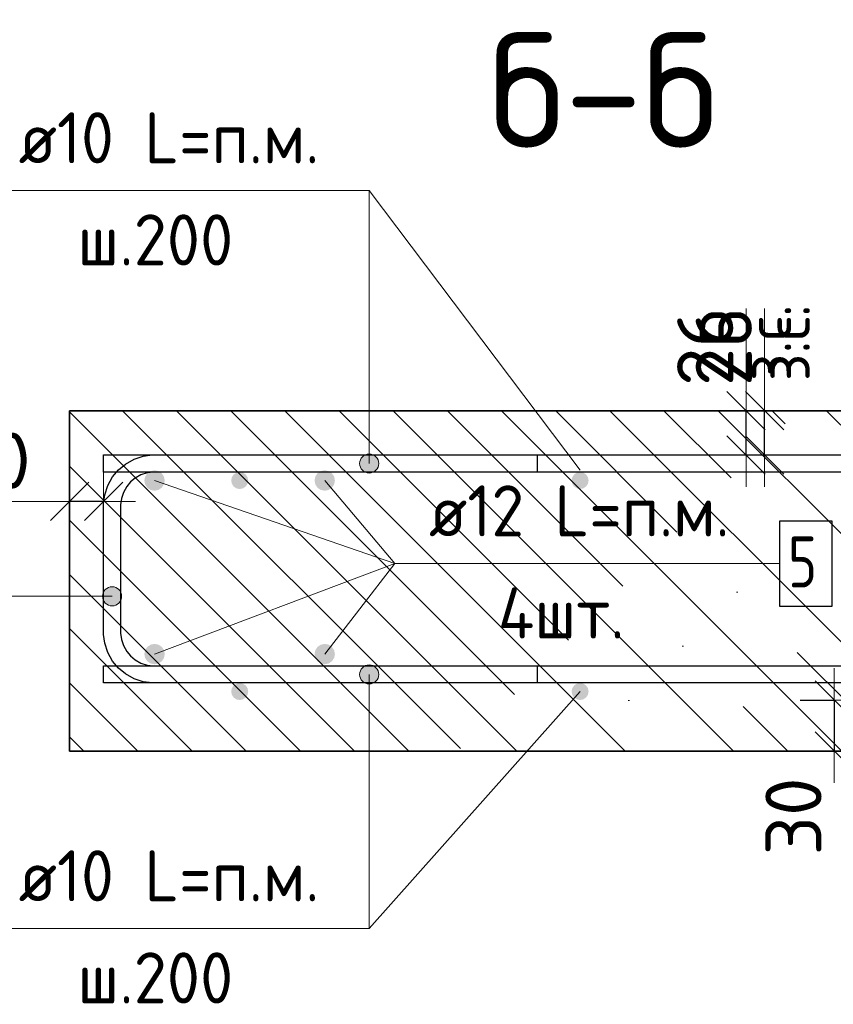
# Model space of a CAD drawing. Header units: metres. Extents: x -38 to 93, y -15 to 21.
# Tile 239 of 256: x 72.138 to 72.616, y 7.193 to 7.772. Entities that reach past the tile are written whole.
import ezdxf

# ---------------------------------------------------------------- set-up
doc = ezdxf.new("R2010")
doc.units = ezdxf.units.M
doc.header["$PDMODE"] = 65
for name, color, linetype, lineweight in [('XR$3$Арм. стержнями верхней зоны', 180, 'Continuous', 35), ('XR$3$Арм. стержнями нижней зоны', 180, 'Continuous', 35), ('XR$3$Арм.стержн. Арматура края', 96, 'Continuous', 35), ('XR$3$Арм.стержн. Доп. арматура', 180, 'Continuous', 35), ('XR$3$Размерная линия_ общее', 7, 'Continuous', 13), ('XR$5$Арм. стержнями верхней зоны', 180, 'Continuous', 35), ('XR$5$Арм. стержнями нижней зоны', 180, 'Continuous', 35), ('XR$5$Арм.стержн. Арматура края', 96, 'Continuous', 35), ('XR$5$Арм.стержн. Доп. арматура', 180, 'Continuous', 35), ('XR$5$Размерная линия_ общее', 7, 'Continuous', 13)]:
    doc.layers.add(name, color=color, linetype=linetype, lineweight=lineweight)
doc.styles.add('ISOCPEUR', font='txt')
doc.dimstyles.new('DIMSTYLE_10', dxfattribs={"dimtxt": 0.033, "dimasz": 0.0375, "dimexe": 0, "dimexo": 0, "dimgap": 0.0165, "dimtad": 2, "dimdec": 0, "dimlfac": 1000, "dimrnd": 1, "dimzin": 12, "dimdsep": 46, "dimtxsty": 'ISOCPEUR', "dimblk1": 'ALL_ML_STRICH', "dimblk2": 'ALL_ML_STRICH', "dimsah": 1, "dimcen": 0, "dimclrd": 7, "dimclre": 256, "dimclrt": 7, "dimadec": 0, "dimazin": 0, "dimtfac": 1, "dimtdec": 0, "dimtix": 1, "dimtmove": 2, "dimatfit": 3, "dimfxl": 0, "dimtvp": 1.2, "dimtzin": 0, "dimlwd": 0, "dimlwe": -3, "dimarcsym": 0})
pattern_1 = [(135, (0, 0), (-0.031819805, -0.031819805), [0.4, -0.05, 0, -0.05]), (135, (-0.01591, -0.01591), (-0.031819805, -0.031819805), [0.8, -0.1, 0.1, -0.1])]

# ---------------------------------------------------------------- blocks, each defined once
blk = doc.blocks.new('ALL_ML_STRICH')
at = {"color": 0, "linetype": 'ByBlock', "lineweight": -2}
for p, q in [((0, -0.5), (0, 0.5)), ((-0.3, -0.3), (0.3, 0.3)), ((-1, 0), (0.5, 0))]:
    blk.add_line(p, q, dxfattribs=at)
blk = doc.blocks.new('*D142')
at = {"layer": 'DEFPOINTS', "color": 7, "linetype": 'Continuous', "lineweight": 13, "transparency": 33554687}
for p in [(72.5769, 7.37188), (72.61689, 7.37188), (72.5769, 7.34188)]:
    blk.add_point(p, dxfattribs=at)
at = {"layer": 'XR$3$Размерная линия_ общее', "color": 253, "linetype": 'Continuous', "lineweight": -2, "true_color": 0xa0a0a0, "transparency": 33554687}
for p, q in [((72.5969, 7.37188), (72.61689, 7.37188)), ((72.5969, 7.34188), (72.61689, 7.34188))]:
    blk.add_line(p, q, dxfattribs=at)
at = {"layer": 'XR$3$Размерная линия_ общее', "color": 7, "linetype": 'Continuous', "lineweight": -2, "transparency": 33554687}
blk.add_line((72.61689, 7.37188), (72.61689, 7.34188), dxfattribs=at)
at = {"layer": 'XR$3$Размерная линия_ общее', "color": 7, "linetype": 'Continuous', "lineweight": 13, "transparency": 33554687, "xscale": 0.0375, "yscale": 0.0375, "zscale": 0.0375}
for p, rotation in [((72.61689, 7.37188), 90), ((72.61689, 7.34188), 270)]:
    blk.add_blockref('ALL_ML_STRICH', p, dxfattribs=dict(at, rotation=rotation))
at = {"layer": 'XR$3$Размерная линия_ общее', "color": 7, "linetype": 'Continuous', "lineweight": 13, "transparency": 33554687, "insert": (72.59289, 7.30345), "char_height": 0.033, "width": 0.066, "attachment_point": 5, "rotation": 90, "style": 'ISOCPEUR'}
blk.add_mtext('\\A1;{30}', dxfattribs=at)
at = {"layer": 'XR$3$Размерная линия_ общее', "color": 7, "linetype": 'Continuous', "lineweight": 13, "transparency": 33554687, "insert": (72.67143, 7.27997), "char_height": 0.027, "width": 0.00135, "attachment_point": 1, "rotation": 270, "line_spacing_factor": 0.60241, "style": 'ISOCPEUR'}
blk.add_mtext('з.с.', dxfattribs=at)
blk = doc.blocks.new('*D145')
at = {"layer": 'DEFPOINTS', "color": 7, "linetype": 'Continuous', "lineweight": 13, "transparency": 33554687}
for p in [(72.1875, 7.48857), (72.1875, 7.45358), (72.1675, 7.44858)]:
    blk.add_point(p, dxfattribs=at)
at = {"layer": 'XR$3$Размерная линия_ общее', "color": 253, "linetype": 'Continuous', "lineweight": -2, "true_color": 0xa0a0a0, "transparency": 33554687}
for p, q in [((72.1675, 7.46858), (72.1675, 7.48857)), ((72.1875, 7.47358), (72.1875, 7.48857))]:
    blk.add_line(p, q, dxfattribs=at)
at = {"layer": 'XR$3$Размерная линия_ общее', "color": 7, "linetype": 'Continuous', "lineweight": -2, "transparency": 33554687}
blk.add_line((72.1875, 7.48857), (72.1675, 7.48857), dxfattribs=at)
at = {"layer": 'XR$3$Размерная линия_ общее', "color": 7, "linetype": 'Continuous', "lineweight": 13, "transparency": 33554687, "xscale": 0.0375, "yscale": 0.0375, "zscale": 0.0375}
for p, rotation in [((72.1675, 7.48857), 180), ((72.1875, 7.48857), 360)]:
    blk.add_blockref('ALL_ML_STRICH', p, dxfattribs=dict(at, rotation=rotation))
at = {"layer": 'XR$3$Размерная линия_ общее', "color": 7, "linetype": 'Continuous', "lineweight": 13, "transparency": 33554687, "insert": (72.12208, 7.51257), "char_height": 0.033, "width": 0.066, "attachment_point": 5, "style": 'ISOCPEUR'}
blk.add_mtext('\\A1;{20}', dxfattribs=at)
at = {"layer": 'XR$3$Размерная линия_ общее', "color": 7, "linetype": 'Continuous', "lineweight": 13, "transparency": 33554687, "insert": (72.09879, 7.43451), "char_height": 0.027, "width": 0.00135, "attachment_point": 1, "rotation": 180, "line_spacing_factor": 0.60241, "style": 'ISOCPEUR'}
blk.add_mtext('з.с.', dxfattribs=at)
blk = doc.blocks.new('*D172')
at = {"layer": 'DEFPOINTS', "color": 7, "linetype": 'Continuous', "lineweight": 13, "transparency": 33554687}
for p in [(72.52503, 7.54188), (72.52503, 7.51588), (72.56502, 7.51588)]:
    blk.add_point(p, dxfattribs=at)
at = {"layer": 'XR$3$Размерная линия_ общее', "color": 253, "linetype": 'Continuous', "lineweight": -2, "true_color": 0xa0a0a0, "transparency": 33554687}
for p, q in [((72.54503, 7.54188), (72.56502, 7.54188)), ((72.54503, 7.51588), (72.56502, 7.51588))]:
    blk.add_line(p, q, dxfattribs=at)
at = {"layer": 'XR$3$Размерная линия_ общее', "color": 7, "linetype": 'Continuous', "lineweight": -2, "transparency": 33554687}
blk.add_line((72.56502, 7.51588), (72.56502, 7.54188), dxfattribs=at)
at = {"layer": 'XR$3$Размерная линия_ общее', "color": 7, "linetype": 'Continuous', "lineweight": 13, "transparency": 33554687, "xscale": 0.0375, "yscale": 0.0375, "zscale": 0.0375}
for p, rotation in [((72.56502, 7.54188), 90), ((72.56502, 7.51588), 270)]:
    blk.add_blockref('ALL_ML_STRICH', p, dxfattribs=dict(at, rotation=rotation))
at = {"layer": 'XR$3$Размерная линия_ общее', "color": 7, "linetype": 'Continuous', "lineweight": 13, "transparency": 33554687, "insert": (72.56456, 7.55924), "char_height": 0.027, "width": 0.00135, "attachment_point": 1, "rotation": 90, "line_spacing_factor": 0.60241, "style": 'ISOCPEUR'}
blk.add_mtext('з.с.', dxfattribs=at)
at = {"layer": 'XR$3$Размерная линия_ общее', "color": 7, "linetype": 'Continuous', "lineweight": 13, "transparency": 33554687, "insert": (72.54102, 7.5796), "char_height": 0.033, "width": 0.066, "attachment_point": 5, "rotation": 90, "style": 'ISOCPEUR'}
blk.add_mtext('\\A1;{26}', dxfattribs=at)
blk = doc.blocks.new('*D495')
at = {"layer": 'DEFPOINTS', "color": 7, "linetype": 'Continuous', "lineweight": 13, "transparency": 33554687}
for p in [(72.5769, 7.37188), (72.61689, 7.37188), (72.5769, 7.34188)]:
    blk.add_point(p, dxfattribs=at)
at = {"layer": 'XR$5$Размерная линия_ общее', "color": 253, "linetype": 'Continuous', "lineweight": -2, "true_color": 0xa0a0a0, "transparency": 33554687}
for p, q in [((72.5969, 7.37188), (72.61689, 7.37188)), ((72.5969, 7.34188), (72.61689, 7.34188))]:
    blk.add_line(p, q, dxfattribs=at)
at = {"layer": 'XR$5$Размерная линия_ общее', "color": 7, "linetype": 'Continuous', "lineweight": -2, "transparency": 33554687}
blk.add_line((72.61689, 7.37188), (72.61689, 7.34188), dxfattribs=at)
at = {"layer": 'XR$5$Размерная линия_ общее', "color": 7, "linetype": 'Continuous', "lineweight": 13, "transparency": 33554687, "xscale": 0.0375, "yscale": 0.0375, "zscale": 0.0375}
for p, rotation in [((72.61689, 7.37188), 90), ((72.61689, 7.34188), 270)]:
    blk.add_blockref('ALL_ML_STRICH', p, dxfattribs=dict(at, rotation=rotation))
at = {"layer": 'XR$5$Размерная линия_ общее', "color": 7, "linetype": 'Continuous', "lineweight": 13, "transparency": 33554687, "insert": (72.59289, 7.30345), "char_height": 0.033, "width": 0.066, "attachment_point": 5, "rotation": 90, "style": 'ISOCPEUR'}
blk.add_mtext('\\A1;{30}', dxfattribs=at)
at = {"layer": 'XR$5$Размерная линия_ общее', "color": 7, "linetype": 'Continuous', "lineweight": 13, "transparency": 33554687, "insert": (72.67143, 7.27997), "char_height": 0.027, "width": 0.00135, "attachment_point": 1, "rotation": 270, "line_spacing_factor": 0.60241, "style": 'ISOCPEUR'}
blk.add_mtext('з.с.', dxfattribs=at)
blk = doc.blocks.new('*D506')
at = {"layer": 'DEFPOINTS', "color": 7, "linetype": 'Continuous', "lineweight": 13, "transparency": 33554687}
for p in [(72.1875, 7.48857), (72.1875, 7.45358), (72.1675, 7.44858)]:
    blk.add_point(p, dxfattribs=at)
at = {"layer": 'XR$5$Размерная линия_ общее', "color": 253, "linetype": 'Continuous', "lineweight": -2, "true_color": 0xa0a0a0, "transparency": 33554687}
for p, q in [((72.1675, 7.46858), (72.1675, 7.48857)), ((72.1875, 7.47358), (72.1875, 7.48857))]:
    blk.add_line(p, q, dxfattribs=at)
at = {"layer": 'XR$5$Размерная линия_ общее', "color": 7, "linetype": 'Continuous', "lineweight": -2, "transparency": 33554687}
blk.add_line((72.1875, 7.48857), (72.1675, 7.48857), dxfattribs=at)
at = {"layer": 'XR$5$Размерная линия_ общее', "color": 7, "linetype": 'Continuous', "lineweight": 13, "transparency": 33554687, "xscale": 0.0375, "yscale": 0.0375, "zscale": 0.0375}
for p, rotation in [((72.1675, 7.48857), 180), ((72.1875, 7.48857), 360)]:
    blk.add_blockref('ALL_ML_STRICH', p, dxfattribs=dict(at, rotation=rotation))
at = {"layer": 'XR$5$Размерная линия_ общее', "color": 7, "linetype": 'Continuous', "lineweight": 13, "transparency": 33554687, "insert": (72.12208, 7.51257), "char_height": 0.033, "width": 0.066, "attachment_point": 5, "style": 'ISOCPEUR'}
blk.add_mtext('\\A1;{20}', dxfattribs=at)
at = {"layer": 'XR$5$Размерная линия_ общее', "color": 7, "linetype": 'Continuous', "lineweight": 13, "transparency": 33554687, "insert": (72.09879, 7.43451), "char_height": 0.027, "width": 0.00135, "attachment_point": 1, "rotation": 180, "line_spacing_factor": 0.60241, "style": 'ISOCPEUR'}
blk.add_mtext('з.с.', dxfattribs=at)
blk = doc.blocks.new('*D617')
at = {"layer": 'DEFPOINTS', "color": 7, "linetype": 'Continuous', "lineweight": 13, "transparency": 33554687}
for p in [(72.53596, 7.54188), (72.53596, 7.51588), (72.57595, 7.51588)]:
    blk.add_point(p, dxfattribs=at)
at = {"layer": 'XR$5$Размерная линия_ общее', "color": 253, "linetype": 'Continuous', "lineweight": -2, "true_color": 0xa0a0a0, "transparency": 33554687}
for p, q in [((72.55596, 7.54188), (72.57595, 7.54188)), ((72.55596, 7.51588), (72.57595, 7.51588))]:
    blk.add_line(p, q, dxfattribs=at)
at = {"layer": 'XR$5$Размерная линия_ общее', "color": 7, "linetype": 'Continuous', "lineweight": -2, "transparency": 33554687}
blk.add_line((72.57595, 7.51588), (72.57595, 7.54188), dxfattribs=at)
at = {"layer": 'XR$5$Размерная линия_ общее', "color": 7, "linetype": 'Continuous', "lineweight": 13, "transparency": 33554687, "xscale": 0.0375, "yscale": 0.0375, "zscale": 0.0375}
for p, rotation in [((72.57595, 7.54188), 90), ((72.57595, 7.51588), 270)]:
    blk.add_blockref('ALL_ML_STRICH', p, dxfattribs=dict(at, rotation=rotation))
at = {"layer": 'XR$5$Размерная линия_ общее', "color": 7, "linetype": 'Continuous', "lineweight": 13, "transparency": 33554687, "insert": (72.57548, 7.55924), "char_height": 0.027, "width": 0.00135, "attachment_point": 1, "rotation": 90, "line_spacing_factor": 0.60241, "style": 'ISOCPEUR'}
blk.add_mtext('з.с.', dxfattribs=at)
at = {"layer": 'XR$5$Размерная линия_ общее', "color": 7, "linetype": 'Continuous', "lineweight": 13, "transparency": 33554687, "insert": (72.55195, 7.5796), "char_height": 0.033, "width": 0.066, "attachment_point": 5, "rotation": 90, "style": 'ISOCPEUR'}
blk.add_mtext('\\A1;{26}', dxfattribs=at)

msp = doc.modelspace()

# ---------------------------------------------------------------- hatches: boundary and pattern name
at = {"linetype": 'Continuous', "lineweight": 13, "transparency": 33554687}
h = msp.add_hatch(dxfattribs=at)
h.set_pattern_fill('__________540', scale=0.015, style=0, pattern_type=2)
h.set_pattern_definition(pattern_1)
h.paths.add_polyline_path([(72.1675, 7.54188), (72.1675, 7.34188), (72.75595, 7.34188), (72.75595, 7.54188)], flags=0)
h = msp.add_hatch(dxfattribs=at)
h.set_pattern_fill('__________540', scale=0.015, style=0, pattern_type=2)
h.set_pattern_definition(pattern_1)
h.paths.add_polyline_path([(72.1675, 7.54188), (72.1675, 7.34188), (72.75595, 7.34188), (72.75595, 7.54188)], flags=0)
at = {"layer": 'XR$3$Арм. стержнями верхней зоны', "linetype": 'Continuous', "lineweight": 13, "transparency": 33554687}
for points in [[(72.34843, 7.51369), (72.33876, 7.51369), (72.33797, 7.51088)], [(72.34843, 7.51369), (72.33797, 7.51088), (72.34922, 7.51088)], [(72.34641, 7.51571), (72.34078, 7.51571), (72.33876, 7.51369)], [(72.34641, 7.51571), (72.33876, 7.51369), (72.34843, 7.51369)], [(72.34078, 7.51571), (72.34641, 7.51571), (72.3436, 7.5165)], [(72.34922, 7.51088), (72.33797, 7.51088), (72.33876, 7.50806)], [(72.34922, 7.51088), (72.33876, 7.50806), (72.34843, 7.50806)], [(72.34843, 7.50806), (72.33876, 7.50806), (72.34078, 7.50604)], [(72.34843, 7.50806), (72.34078, 7.50604), (72.34641, 7.50604)], [(72.34641, 7.50604), (72.34078, 7.50604), (72.3436, 7.50525)]]:
    msp.add_hatch(color=7, dxfattribs=at).paths.add_polyline_path(points)
at = {"layer": 'XR$3$Арм. стержнями верхней зоны', "linetype": 'Continuous', "lineweight": 50, "transparency": 33554687}
for points in [[(72.27251, 7.50088), (72.27212, 7.50279), (72.27104, 7.50441), (72.26942, 7.5055), (72.26751, 7.50588), (72.26559, 7.5055), (72.26397, 7.50441), (72.26289, 7.50279), (72.26251, 7.50088), (72.26289, 7.49896), (72.26397, 7.49734), (72.26559, 7.49626), (72.26751, 7.49588), (72.26942, 7.49626), (72.27104, 7.49734), (72.27212, 7.49896)], [(72.47251, 7.50088), (72.47212, 7.50279), (72.47104, 7.50441), (72.46942, 7.5055), (72.46751, 7.50588), (72.46559, 7.5055), (72.46397, 7.50441), (72.46289, 7.50279), (72.46251, 7.50088), (72.46289, 7.49896), (72.46397, 7.49734), (72.46559, 7.49626), (72.46751, 7.49588), (72.46942, 7.49626), (72.47104, 7.49734), (72.47212, 7.49896)]]:
    msp.add_hatch(color=4, dxfattribs=at).paths.add_polyline_path(points)
at = {"layer": 'XR$3$Арм. стержнями нижней зоны', "linetype": 'Continuous', "lineweight": 13, "transparency": 33554687}
for points in [[(72.33797, 7.38688), (72.34922, 7.38688), (72.34843, 7.38969)], [(72.33797, 7.38688), (72.34843, 7.38969), (72.33876, 7.38969)], [(72.33876, 7.38969), (72.34843, 7.38969), (72.34641, 7.39171)], [(72.33876, 7.38969), (72.34641, 7.39171), (72.34078, 7.39171)], [(72.34078, 7.39171), (72.34641, 7.39171), (72.3436, 7.3925)], [(72.33876, 7.38406), (72.34922, 7.38688), (72.33797, 7.38688)], [(72.33876, 7.38406), (72.34843, 7.38406), (72.34922, 7.38688)], [(72.34078, 7.38204), (72.34843, 7.38406), (72.33876, 7.38406)], [(72.34078, 7.38204), (72.34641, 7.38204), (72.34843, 7.38406)], [(72.34641, 7.38204), (72.34078, 7.38204), (72.3436, 7.38125)]]:
    msp.add_hatch(color=7, dxfattribs=at).paths.add_polyline_path(points)
at = {"layer": 'XR$3$Арм. стержнями нижней зоны', "linetype": 'Continuous', "lineweight": 50, "transparency": 33554687}
for points in [[(72.27251, 7.37688), (72.27212, 7.37879), (72.27104, 7.38041), (72.26942, 7.3815), (72.26751, 7.38188), (72.26559, 7.3815), (72.26397, 7.38041), (72.26289, 7.37879), (72.26251, 7.37688), (72.26289, 7.37496), (72.26397, 7.37334), (72.26559, 7.37226), (72.26751, 7.37188), (72.26942, 7.37226), (72.27104, 7.37334), (72.27212, 7.37496)], [(72.47251, 7.37688), (72.47212, 7.37879), (72.47104, 7.38041), (72.46942, 7.3815), (72.46751, 7.38188), (72.46559, 7.3815), (72.46397, 7.38041), (72.46289, 7.37879), (72.46251, 7.37688), (72.46289, 7.37496), (72.46397, 7.37334), (72.46559, 7.37226), (72.46751, 7.37188), (72.46942, 7.37226), (72.47104, 7.37334), (72.47212, 7.37496)]]:
    msp.add_hatch(color=4, dxfattribs=at).paths.add_polyline_path(points)
at = {"layer": 'XR$3$Арм.стержн. Арматура края', "linetype": 'Continuous', "lineweight": 13, "transparency": 33554687}
for points in [[(72.18767, 7.43565), (72.18969, 7.428), (72.18969, 7.43768)], [(72.18969, 7.43768), (72.1925, 7.42722), (72.1925, 7.43847)], [(72.18969, 7.43768), (72.18969, 7.428), (72.1925, 7.42722)], [(72.1925, 7.43847), (72.1925, 7.42722), (72.19532, 7.428)], [(72.1925, 7.43847), (72.19532, 7.428), (72.19532, 7.43768)], [(72.19532, 7.43768), (72.19532, 7.428), (72.19734, 7.43003)], [(72.19532, 7.43768), (72.19734, 7.43003), (72.19734, 7.43565)], [(72.18767, 7.43003), (72.18767, 7.43565), (72.18688, 7.43284)], [(72.18767, 7.43565), (72.18767, 7.43003), (72.18969, 7.428)], [(72.19734, 7.43565), (72.19734, 7.43003), (72.19813, 7.43284)]]:
    msp.add_hatch(color=7, dxfattribs=at).paths.add_polyline_path(points)
at = {"layer": 'XR$3$Арм.стержн. Доп. арматура', "linetype": 'Continuous', "lineweight": 50, "transparency": 33554687}
for points in [[(72.22346, 7.50088), (72.223, 7.50317), (72.2217, 7.50512), (72.21976, 7.50642), (72.21746, 7.50688), (72.21516, 7.50642), (72.21322, 7.50512), (72.21192, 7.50317), (72.21146, 7.50088), (72.21192, 7.49858), (72.21322, 7.49663), (72.21516, 7.49533), (72.21746, 7.49488), (72.21976, 7.49533), (72.2217, 7.49663), (72.223, 7.49858)], [(72.32346, 7.50088), (72.323, 7.50317), (72.3217, 7.50512), (72.31976, 7.50642), (72.31746, 7.50688), (72.31516, 7.50642), (72.31322, 7.50512), (72.31192, 7.50317), (72.31146, 7.50088), (72.31192, 7.49858), (72.31322, 7.49663), (72.31516, 7.49533), (72.31746, 7.49488), (72.31976, 7.49533), (72.3217, 7.49663), (72.323, 7.49858)], [(72.22346, 7.39888), (72.223, 7.40117), (72.2217, 7.40312), (72.21976, 7.40442), (72.21746, 7.40488), (72.21516, 7.40442), (72.21322, 7.40312), (72.21192, 7.40117), (72.21146, 7.39888), (72.21192, 7.39658), (72.21322, 7.39463), (72.21516, 7.39333), (72.21746, 7.39288), (72.21976, 7.39333), (72.2217, 7.39463), (72.223, 7.39658)], [(72.32346, 7.39888), (72.323, 7.40117), (72.3217, 7.40312), (72.31976, 7.40442), (72.31746, 7.40488), (72.31516, 7.40442), (72.31322, 7.40312), (72.31192, 7.40117), (72.31146, 7.39888), (72.31192, 7.39658), (72.31322, 7.39463), (72.31516, 7.39333), (72.31746, 7.39288), (72.31976, 7.39333), (72.3217, 7.39463), (72.323, 7.39658)]]:
    msp.add_hatch(color=34, dxfattribs=at).paths.add_polyline_path(points)
at = {"layer": 'XR$5$Арм. стержнями верхней зоны', "linetype": 'Continuous', "lineweight": 13, "transparency": 33554687}
for points in [[(72.34843, 7.51369), (72.33876, 7.51369), (72.33797, 7.51088)], [(72.34843, 7.51369), (72.33797, 7.51088), (72.34922, 7.51088)], [(72.34641, 7.51571), (72.34078, 7.51571), (72.33876, 7.51369)], [(72.34641, 7.51571), (72.33876, 7.51369), (72.34843, 7.51369)], [(72.34078, 7.51571), (72.34641, 7.51571), (72.3436, 7.5165)], [(72.34922, 7.51088), (72.33797, 7.51088), (72.33876, 7.50806)], [(72.34922, 7.51088), (72.33876, 7.50806), (72.34843, 7.50806)], [(72.34843, 7.50806), (72.33876, 7.50806), (72.34078, 7.50604)], [(72.34843, 7.50806), (72.34078, 7.50604), (72.34641, 7.50604)], [(72.34641, 7.50604), (72.34078, 7.50604), (72.3436, 7.50525)]]:
    msp.add_hatch(color=7, dxfattribs=at).paths.add_polyline_path(points)
at = {"layer": 'XR$5$Арм. стержнями верхней зоны', "linetype": 'Continuous', "lineweight": 50, "transparency": 33554687}
for points in [[(72.27251, 7.50088), (72.27212, 7.50279), (72.27104, 7.50441), (72.26942, 7.5055), (72.26751, 7.50588), (72.26559, 7.5055), (72.26397, 7.50441), (72.26289, 7.50279), (72.26251, 7.50088), (72.26289, 7.49896), (72.26397, 7.49734), (72.26559, 7.49626), (72.26751, 7.49588), (72.26942, 7.49626), (72.27104, 7.49734), (72.27212, 7.49896)], [(72.47251, 7.50088), (72.47212, 7.50279), (72.47104, 7.50441), (72.46942, 7.5055), (72.46751, 7.50588), (72.46559, 7.5055), (72.46397, 7.50441), (72.46289, 7.50279), (72.46251, 7.50088), (72.46289, 7.49896), (72.46397, 7.49734), (72.46559, 7.49626), (72.46751, 7.49588), (72.46942, 7.49626), (72.47104, 7.49734), (72.47212, 7.49896)]]:
    msp.add_hatch(color=4, dxfattribs=at).paths.add_polyline_path(points)
at = {"layer": 'XR$5$Арм. стержнями нижней зоны', "linetype": 'Continuous', "lineweight": 13, "transparency": 33554687}
for points in [[(72.33797, 7.38688), (72.34922, 7.38688), (72.34843, 7.38969)], [(72.33797, 7.38688), (72.34843, 7.38969), (72.33876, 7.38969)], [(72.33876, 7.38969), (72.34843, 7.38969), (72.34641, 7.39171)], [(72.33876, 7.38969), (72.34641, 7.39171), (72.34078, 7.39171)], [(72.34078, 7.39171), (72.34641, 7.39171), (72.3436, 7.3925)], [(72.33876, 7.38406), (72.34922, 7.38688), (72.33797, 7.38688)], [(72.33876, 7.38406), (72.34843, 7.38406), (72.34922, 7.38688)], [(72.34078, 7.38204), (72.34843, 7.38406), (72.33876, 7.38406)], [(72.34078, 7.38204), (72.34641, 7.38204), (72.34843, 7.38406)], [(72.34641, 7.38204), (72.34078, 7.38204), (72.3436, 7.38125)]]:
    msp.add_hatch(color=7, dxfattribs=at).paths.add_polyline_path(points)
at = {"layer": 'XR$5$Арм. стержнями нижней зоны', "linetype": 'Continuous', "lineweight": 50, "transparency": 33554687}
for points in [[(72.27251, 7.37688), (72.27212, 7.37879), (72.27104, 7.38041), (72.26942, 7.3815), (72.26751, 7.38188), (72.26559, 7.3815), (72.26397, 7.38041), (72.26289, 7.37879), (72.26251, 7.37688), (72.26289, 7.37496), (72.26397, 7.37334), (72.26559, 7.37226), (72.26751, 7.37188), (72.26942, 7.37226), (72.27104, 7.37334), (72.27212, 7.37496)], [(72.47251, 7.37688), (72.47212, 7.37879), (72.47104, 7.38041), (72.46942, 7.3815), (72.46751, 7.38188), (72.46559, 7.3815), (72.46397, 7.38041), (72.46289, 7.37879), (72.46251, 7.37688), (72.46289, 7.37496), (72.46397, 7.37334), (72.46559, 7.37226), (72.46751, 7.37188), (72.46942, 7.37226), (72.47104, 7.37334), (72.47212, 7.37496)]]:
    msp.add_hatch(color=4, dxfattribs=at).paths.add_polyline_path(points)
at = {"layer": 'XR$5$Арм.стержн. Арматура края', "linetype": 'Continuous', "lineweight": 13, "transparency": 33554687}
for points in [[(72.18767, 7.43565), (72.18969, 7.428), (72.18969, 7.43768)], [(72.18969, 7.43768), (72.1925, 7.42722), (72.1925, 7.43847)], [(72.18969, 7.43768), (72.18969, 7.428), (72.1925, 7.42722)], [(72.1925, 7.43847), (72.1925, 7.42722), (72.19532, 7.428)], [(72.1925, 7.43847), (72.19532, 7.428), (72.19532, 7.43768)], [(72.19532, 7.43768), (72.19532, 7.428), (72.19734, 7.43003)], [(72.19532, 7.43768), (72.19734, 7.43003), (72.19734, 7.43565)], [(72.18767, 7.43003), (72.18767, 7.43565), (72.18688, 7.43284)], [(72.18767, 7.43565), (72.18767, 7.43003), (72.18969, 7.428)], [(72.19734, 7.43565), (72.19734, 7.43003), (72.19813, 7.43284)]]:
    msp.add_hatch(color=7, dxfattribs=at).paths.add_polyline_path(points)
at = {"layer": 'XR$5$Арм.стержн. Доп. арматура', "linetype": 'Continuous', "lineweight": 50, "transparency": 33554687}
for points in [[(72.22346, 7.50088), (72.223, 7.50317), (72.2217, 7.50512), (72.21976, 7.50642), (72.21746, 7.50688), (72.21516, 7.50642), (72.21322, 7.50512), (72.21192, 7.50317), (72.21146, 7.50088), (72.21192, 7.49858), (72.21322, 7.49663), (72.21516, 7.49533), (72.21746, 7.49488), (72.21976, 7.49533), (72.2217, 7.49663), (72.223, 7.49858)], [(72.32346, 7.50088), (72.323, 7.50317), (72.3217, 7.50512), (72.31976, 7.50642), (72.31746, 7.50688), (72.31516, 7.50642), (72.31322, 7.50512), (72.31192, 7.50317), (72.31146, 7.50088), (72.31192, 7.49858), (72.31322, 7.49663), (72.31516, 7.49533), (72.31746, 7.49488), (72.31976, 7.49533), (72.3217, 7.49663), (72.323, 7.49858)], [(72.22346, 7.39888), (72.223, 7.40117), (72.2217, 7.40312), (72.21976, 7.40442), (72.21746, 7.40488), (72.21516, 7.40442), (72.21322, 7.40312), (72.21192, 7.40117), (72.21146, 7.39888), (72.21192, 7.39658), (72.21322, 7.39463), (72.21516, 7.39333), (72.21746, 7.39288), (72.21976, 7.39333), (72.2217, 7.39463), (72.223, 7.39658)], [(72.32346, 7.39888), (72.323, 7.40117), (72.3217, 7.40312), (72.31976, 7.40442), (72.31746, 7.40488), (72.31516, 7.40442), (72.31322, 7.40312), (72.31192, 7.40117), (72.31146, 7.39888), (72.31192, 7.39658), (72.31322, 7.39463), (72.31516, 7.39333), (72.31746, 7.39288), (72.31976, 7.39333), (72.3217, 7.39463), (72.323, 7.39658)]]:
    msp.add_hatch(color=34, dxfattribs=at).paths.add_polyline_path(points)

# ---------------------------------------------------------------- linework, layer by layer
at = {"color": 7, "linetype": 'Continuous', "lineweight": 13, "transparency": 33554687}
for p, q in [((72.46751, 7.50688), (72.3436, 7.6713)), ((72.46751, 7.50688), (72.3436, 7.6713)), ((72.56502, 7.54188), (72.56502, 7.60188)), ((72.57595, 7.54188), (72.57595, 7.60188)), ((72.1675, 7.48857), (72.0985, 7.48857)), ((72.1675, 7.48857), (72.0985, 7.48857)), ((72.46751, 7.37688), (72.3436, 7.23758)), ((72.46751, 7.37688), (72.3436, 7.23758))]:
    msp.add_line(p, q, dxfattribs=at)
at = {"color": 7, "linetype": 'Continuous', "lineweight": 35, "transparency": 33554687}
for p, q in [((72.1675, 7.54188), (72.1675, 7.34188)), ((72.75595, 7.54188), (72.1675, 7.54188)), ((72.1675, 7.54188), (72.1675, 7.34188)), ((72.75595, 7.54188), (72.1675, 7.54188)), ((72.1675, 7.34188), (72.75595, 7.34188)), ((72.1675, 7.34188), (72.75595, 7.34188))]:
    msp.add_line(p, q, dxfattribs=at)
at = {"layer": 'XR$3$Арм. стержнями верхней зоны', "color": 7, "linetype": 'Continuous', "lineweight": 13, "transparency": 33554687}
for p, q in [((72.1176, 7.6713), (72.3436, 7.6713)), ((72.3436, 7.6713), (72.3436, 7.51088)), ((72.3436, 7.5165), (72.3436, 7.5165)), ((72.33797, 7.51088), (72.33797, 7.51088)), ((72.3436, 7.50525), (72.3436, 7.50525)), ((72.34922, 7.51088), (72.34922, 7.51088))]:
    msp.add_line(p, q, dxfattribs=at)
at = {"layer": 'XR$3$Арм. стержнями верхней зоны', "color": 4, "linetype": 'Continuous', "lineweight": 25, "transparency": 33554687}
for points in [[(72.76095, 7.50588), (72.1875, 7.50588), (72.1875, 7.51588), (72.76095, 7.51588), (72.76095, 7.50588)], [(72.76095, 7.50588), (72.44251, 7.50588), (72.44251, 7.51588), (72.76095, 7.51588), (72.76095, 7.50588)]]:
    msp.add_lwpolyline(points, dxfattribs=at)
at = {"layer": 'XR$3$Арм. стержнями верхней зоны', "color": 7, "linetype": 'Continuous', "lineweight": 13, "transparency": 33554687}
msp.add_circle((72.3436, 7.51088), 0.00563, dxfattribs=at)
at = {"layer": 'XR$3$Арм. стержнями нижней зоны', "color": 7, "linetype": 'Continuous', "lineweight": 13, "transparency": 33554687}
for p, q in [((72.3436, 7.3925), (72.3436, 7.3925)), ((72.33797, 7.38688), (72.33797, 7.38688)), ((72.3436, 7.23758), (72.3436, 7.38688)), ((72.34922, 7.38688), (72.34922, 7.38688)), ((72.3436, 7.38125), (72.3436, 7.38125)), ((72.1176, 7.23758), (72.3436, 7.23758))]:
    msp.add_line(p, q, dxfattribs=at)
at = {"layer": 'XR$3$Арм. стержнями нижней зоны', "color": 4, "linetype": 'Continuous', "lineweight": 25, "transparency": 33554687}
for points in [[(72.76095, 7.38188), (72.1875, 7.38188), (72.1875, 7.39188), (72.76095, 7.39188), (72.76095, 7.38188)], [(72.76095, 7.38188), (72.44251, 7.38188), (72.44251, 7.39188), (72.76095, 7.39188), (72.76095, 7.38188)]]:
    msp.add_lwpolyline(points, dxfattribs=at)
at = {"layer": 'XR$3$Арм. стержнями нижней зоны', "color": 7, "linetype": 'Continuous', "lineweight": 13, "transparency": 33554687}
msp.add_circle((72.3436, 7.38688), 0.00563, dxfattribs=at)
at = {"layer": 'XR$3$Арм.стержн. Арматура края', "color": 7, "linetype": 'Continuous', "lineweight": 13, "transparency": 33554687}
for p, q in [((72.1925, 7.43847), (72.1925, 7.43847)), ((72.08746, 7.43284), (72.1925, 7.43284)), ((72.18688, 7.43284), (72.18688, 7.43284)), ((72.19813, 7.43284), (72.19813, 7.43284)), ((72.1925, 7.42722), (72.1925, 7.42722))]:
    msp.add_line(p, q, dxfattribs=at)
at = {"layer": 'XR$3$Арм.стержн. Арматура края', "color": 4, "linetype": 'Continuous', "lineweight": 25, "transparency": 33554687}
for points in [[(72.6875, 7.38188), (72.21607, 7.38188), (72.21085, 7.3826), (72.20541, 7.3844), (72.20041, 7.3872), (72.19628, 7.39065), (72.19283, 7.39478), (72.19002, 7.39979), (72.18823, 7.40523), (72.1875, 7.41044), (72.1875, 7.48731), (72.18823, 7.49253), (72.19002, 7.49797), (72.19283, 7.50298), (72.19628, 7.5071), (72.20041, 7.51055), (72.20541, 7.51336), (72.21085, 7.51515), (72.21607, 7.51588), (72.6875, 7.51588)], [(72.6875, 7.50588), (72.21676, 7.50588), (72.21313, 7.50537), (72.20946, 7.50416), (72.2061, 7.50228), (72.20338, 7.50001), (72.2011, 7.49728), (72.19922, 7.49392), (72.19801, 7.49026), (72.1975, 7.48662), (72.1975, 7.41113), (72.19801, 7.4075), (72.19922, 7.40383), (72.2011, 7.40048), (72.20338, 7.39775), (72.2061, 7.39547), (72.20946, 7.39359), (72.21313, 7.39238), (72.21676, 7.39188), (72.6875, 7.39188)]]:
    msp.add_lwpolyline(points, dxfattribs=at)
at = {"layer": 'XR$3$Арм.стержн. Арматура края', "color": 7, "linetype": 'Continuous', "lineweight": 13, "transparency": 33554687}
msp.add_circle((72.1925, 7.43284), 0.00563, dxfattribs=at)
at = {"layer": 'XR$3$Арм.стержн. Доп. арматура', "color": 7, "linetype": 'Continuous', "lineweight": 13, "transparency": 33554687}
for q in [(72.21746, 7.50088), (72.31746, 7.50088), (72.21746, 7.39888), (72.31746, 7.39888), (72.58472, 7.45204)]:
    msp.add_line((72.35872, 7.45204), q, dxfattribs=at)
at = {"layer": 'XR$3$Арм.стержн. Доп. арматура', "color": 7, "linetype": 'Continuous', "lineweight": 25, "transparency": 33554687}
msp.add_lwpolyline([(72.58472, 7.42704), (72.61572, 7.42704), (72.61572, 7.47704), (72.58472, 7.47704), (72.58472, 7.42704)], dxfattribs=at)
at = {"layer": 'XR$5$Арм. стержнями верхней зоны', "color": 7, "linetype": 'Continuous', "lineweight": 13, "transparency": 33554687}
for p, q in [((72.1176, 7.6713), (72.3436, 7.6713)), ((72.3436, 7.6713), (72.3436, 7.51088)), ((72.3436, 7.5165), (72.3436, 7.5165)), ((72.33797, 7.51088), (72.33797, 7.51088)), ((72.3436, 7.50525), (72.3436, 7.50525)), ((72.34922, 7.51088), (72.34922, 7.51088))]:
    msp.add_line(p, q, dxfattribs=at)
at = {"layer": 'XR$5$Арм. стержнями верхней зоны', "color": 4, "linetype": 'Continuous', "lineweight": 25, "transparency": 33554687}
for points in [[(72.76095, 7.50588), (72.1875, 7.50588), (72.1875, 7.51588), (72.76095, 7.51588), (72.76095, 7.50588)], [(72.76095, 7.50588), (72.44251, 7.50588), (72.44251, 7.51588), (72.76095, 7.51588), (72.76095, 7.50588)]]:
    msp.add_lwpolyline(points, dxfattribs=at)
at = {"layer": 'XR$5$Арм. стержнями верхней зоны', "color": 7, "linetype": 'Continuous', "lineweight": 13, "transparency": 33554687}
msp.add_circle((72.3436, 7.51088), 0.00563, dxfattribs=at)
at = {"layer": 'XR$5$Арм. стержнями нижней зоны', "color": 7, "linetype": 'Continuous', "lineweight": 13, "transparency": 33554687}
for p, q in [((72.3436, 7.3925), (72.3436, 7.3925)), ((72.33797, 7.38688), (72.33797, 7.38688)), ((72.3436, 7.23758), (72.3436, 7.38688)), ((72.34922, 7.38688), (72.34922, 7.38688)), ((72.3436, 7.38125), (72.3436, 7.38125)), ((72.1176, 7.23758), (72.3436, 7.23758))]:
    msp.add_line(p, q, dxfattribs=at)
at = {"layer": 'XR$5$Арм. стержнями нижней зоны', "color": 4, "linetype": 'Continuous', "lineweight": 25, "transparency": 33554687}
for points in [[(72.76095, 7.38188), (72.1875, 7.38188), (72.1875, 7.39188), (72.76095, 7.39188), (72.76095, 7.38188)], [(72.76095, 7.38188), (72.44251, 7.38188), (72.44251, 7.39188), (72.76095, 7.39188), (72.76095, 7.38188)]]:
    msp.add_lwpolyline(points, dxfattribs=at)
at = {"layer": 'XR$5$Арм. стержнями нижней зоны', "color": 7, "linetype": 'Continuous', "lineweight": 13, "transparency": 33554687}
msp.add_circle((72.3436, 7.38688), 0.00563, dxfattribs=at)
at = {"layer": 'XR$5$Арм.стержн. Арматура края', "color": 7, "linetype": 'Continuous', "lineweight": 13, "transparency": 33554687}
for p, q in [((72.1925, 7.43847), (72.1925, 7.43847)), ((72.08746, 7.43284), (72.1925, 7.43284)), ((72.18688, 7.43284), (72.18688, 7.43284)), ((72.19813, 7.43284), (72.19813, 7.43284)), ((72.1925, 7.42722), (72.1925, 7.42722))]:
    msp.add_line(p, q, dxfattribs=at)
at = {"layer": 'XR$5$Арм.стержн. Арматура края', "color": 4, "linetype": 'Continuous', "lineweight": 25, "transparency": 33554687}
for points in [[(72.6875, 7.38188), (72.21607, 7.38188), (72.21085, 7.3826), (72.20541, 7.3844), (72.20041, 7.3872), (72.19628, 7.39065), (72.19283, 7.39478), (72.19002, 7.39979), (72.18823, 7.40523), (72.1875, 7.41044), (72.1875, 7.48731), (72.18823, 7.49253), (72.19002, 7.49797), (72.19283, 7.50298), (72.19628, 7.5071), (72.20041, 7.51055), (72.20541, 7.51336), (72.21085, 7.51515), (72.21607, 7.51588), (72.6875, 7.51588)], [(72.6875, 7.50588), (72.21676, 7.50588), (72.21313, 7.50537), (72.20946, 7.50416), (72.2061, 7.50228), (72.20338, 7.50001), (72.2011, 7.49728), (72.19922, 7.49392), (72.19801, 7.49026), (72.1975, 7.48662), (72.1975, 7.41113), (72.19801, 7.4075), (72.19922, 7.40383), (72.2011, 7.40048), (72.20338, 7.39775), (72.2061, 7.39547), (72.20946, 7.39359), (72.21313, 7.39238), (72.21676, 7.39188), (72.6875, 7.39188)]]:
    msp.add_lwpolyline(points, dxfattribs=at)
at = {"layer": 'XR$5$Арм.стержн. Арматура края', "color": 7, "linetype": 'Continuous', "lineweight": 13, "transparency": 33554687}
msp.add_circle((72.1925, 7.43284), 0.00563, dxfattribs=at)
at = {"layer": 'XR$5$Арм.стержн. Доп. арматура', "color": 7, "linetype": 'Continuous', "lineweight": 13, "transparency": 33554687}
for q in [(72.21746, 7.50088), (72.31746, 7.50088), (72.21746, 7.39888), (72.31746, 7.39888), (72.58472, 7.45204)]:
    msp.add_line((72.35872, 7.45204), q, dxfattribs=at)
at = {"layer": 'XR$5$Арм.стержн. Доп. арматура', "color": 7, "linetype": 'Continuous', "lineweight": 25, "transparency": 33554687}
msp.add_lwpolyline([(72.58472, 7.42704), (72.61572, 7.42704), (72.61572, 7.47704), (72.58472, 7.47704), (72.58472, 7.42704)], dxfattribs=at)

# ---------------------------------------------------------------- texts
at = {"color": 7, "linetype": 'Continuous', "lineweight": 50, "transparency": 33554687, "insert": (72.48129, 7.73031), "char_height": 0.0675, "width": 0.1725652, "attachment_point": 5, "style": 'ISOCPEUR'}
msp.add_mtext('\\A1;{\\fISOCPEUR|i0|b0;\\H0.067500;\\W1.000000;\\C7;б-б}\\P', dxfattribs=at)
msp.add_mtext('\\A1;{\\fISOCPEUR|i0|b0;\\H0.067500;\\W1.000000;\\C7;б-б}\\P', dxfattribs=at)
at = {"layer": 'XR$3$Арм. стержнями верхней зоны', "color": 7, "linetype": 'Continuous', "lineweight": 25, "transparency": 33554687, "char_height": 0.03, "attachment_point": 7, "style": 'ISOCPEUR'}
for s, insert, width in [('\\W0.94;ø10 L=п.м.', (72.1376, 7.6873), 0.1999831), ('\\W0.95;ш.200 ', (72.1721, 7.6273), 0.1311996)]:
    msp.add_mtext(s, dxfattribs=dict(at, insert=insert, width=width))
at = {"layer": 'XR$3$Арм. стержнями нижней зоны', "color": 7, "linetype": 'Continuous', "lineweight": 25, "transparency": 33554687, "char_height": 0.03, "attachment_point": 7, "style": 'ISOCPEUR'}
for s, insert, width in [('\\W0.94;ø10 L=п.м.', (72.1376, 7.25358), 0.1999831), ('\\W0.95;ш.200 ', (72.1721, 7.19358), 0.1311996)]:
    msp.add_mtext(s, dxfattribs=dict(at, insert=insert, width=width))
at = {"layer": 'XR$3$Арм.стержн. Доп. арматура', "color": 7, "linetype": 'Continuous', "lineweight": 25, "transparency": 33554687, "char_height": 0.03, "attachment_point": 7, "style": 'ISOCPEUR'}
for s, insert, width in [('\\W0.94;ø12 L=п.м.', (72.37872, 7.46804), 0.1999832), ('\\W0.78;5', (72.58972, 7.43804), 0.0326407), ('\\W0.95;4шт. ', (72.41922, 7.40804), 0.1191577)]:
    msp.add_mtext(s, dxfattribs=dict(at, insert=insert, width=width))
at = {"layer": 'XR$5$Арм. стержнями верхней зоны', "color": 7, "linetype": 'Continuous', "lineweight": 25, "transparency": 33554687, "char_height": 0.03, "attachment_point": 7, "style": 'ISOCPEUR'}
for s, insert, width in [('\\W0.94;ø10 L=п.м.', (72.1376, 7.6873), 0.1999831), ('\\W0.95;ш.200 ', (72.1721, 7.6273), 0.1311996)]:
    msp.add_mtext(s, dxfattribs=dict(at, insert=insert, width=width))
at = {"layer": 'XR$5$Арм. стержнями нижней зоны', "color": 7, "linetype": 'Continuous', "lineweight": 25, "transparency": 33554687, "char_height": 0.03, "attachment_point": 7, "style": 'ISOCPEUR'}
for s, insert, width in [('\\W0.94;ø10 L=п.м.', (72.1376, 7.25358), 0.1999831), ('\\W0.95;ш.200 ', (72.1721, 7.19358), 0.1311996)]:
    msp.add_mtext(s, dxfattribs=dict(at, insert=insert, width=width))
at = {"layer": 'XR$5$Арм.стержн. Доп. арматура', "color": 7, "linetype": 'Continuous', "lineweight": 25, "transparency": 33554687, "char_height": 0.03, "attachment_point": 7, "style": 'ISOCPEUR'}
for s, insert, width in [('\\W0.94;ø12 L=п.м.', (72.37872, 7.46804), 0.1999832), ('\\W0.78;5', (72.58972, 7.43804), 0.0326407), ('\\W0.95;4шт. ', (72.41922, 7.40804), 0.1191577)]:
    msp.add_mtext(s, dxfattribs=dict(at, insert=insert, width=width))

# ---------------------------------------------------------------- dimensions: what is measured, and where the dimension line sits
at = {"layer": 'XR$3$Размерная линия_ общее', "color": 7, "linetype": 'Continuous', "lineweight": 13, "transparency": 33554687}
for base, p1, p2, angle, picture, middle in [((72.56502, 7.54188), (72.54503, 7.51588), (72.54503, 7.54188), 90, '*D172', (72.54102, 7.5796)), ((72.1675, 7.48857), (72.1875, 7.47358), (72.1675, 7.46858), 180, '*D145', (72.12208, 7.51257)), ((72.61689, 7.34188), (72.5969, 7.37188), (72.5969, 7.34188), 270, '*D142', (72.59289, 7.30345))]:
    dim = msp.add_linear_dim(base=base, p1=p1, p2=p2, angle=angle, text='<>\\Xз.с.', dimstyle='DIMSTYLE_10', override={"dimpost": '<>', "dimclrd": 7, "dimclre": 253, "dimclrt": 7, "dimlwd": 0, "dimlwe": 65533}, dxfattribs=at)
    dim.commit()
    dim.dimension.update_dxf_attribs({"geometry": picture, "text_midpoint": middle, "dimtype": 160})
at = {"layer": 'XR$5$Размерная линия_ общее', "color": 7, "linetype": 'Continuous', "lineweight": 13, "transparency": 33554687}
for base, p1, p2, angle, picture, middle in [((72.57595, 7.54188), (72.55596, 7.51588), (72.55596, 7.54188), 90, '*D617', (72.55195, 7.5796)), ((72.1675, 7.48857), (72.1875, 7.47358), (72.1675, 7.46858), 180, '*D506', (72.12208, 7.51257)), ((72.61689, 7.34188), (72.5969, 7.37188), (72.5969, 7.34188), 270, '*D495', (72.59289, 7.30345))]:
    dim = msp.add_linear_dim(base=base, p1=p1, p2=p2, angle=angle, text='<>\\Xз.с.', dimstyle='DIMSTYLE_10', override={"dimpost": '<>', "dimclrd": 7, "dimclre": 253, "dimclrt": 7, "dimlwd": 0, "dimlwe": 65533}, dxfattribs=at)
    dim.commit()
    dim.dimension.update_dxf_attribs({"geometry": picture, "text_midpoint": middle, "dimtype": 160})

doc.saveas('drawing.dxf')
